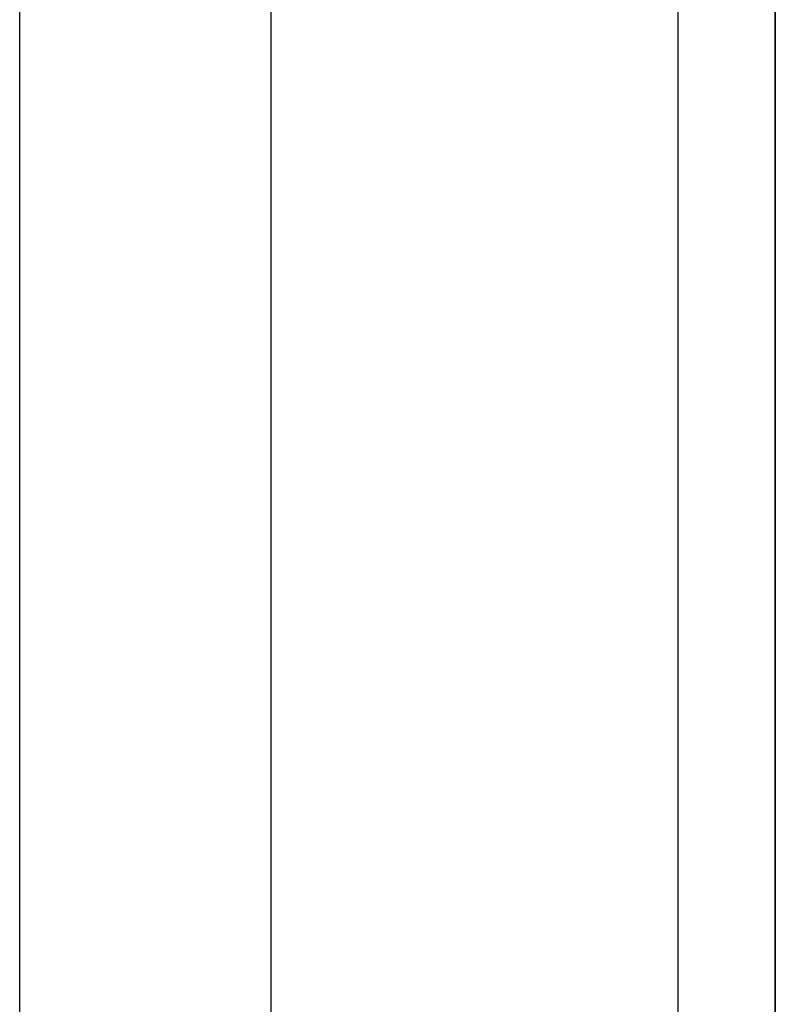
# Model space of a CAD drawing. Header units: inches. Extents: x 21 to 549, y 60 to 259.
# Tile 45 of 129: x 242.924 to 243.691, y 173.199 to 174.199. Entities that reach past the tile are written whole.
import ezdxf

# ---------------------------------------------------------------- set-up
doc = ezdxf.new("R2010")
doc.units = ezdxf.units.IN
doc.header["$MEASUREMENT"] = 0
doc.layers.add('Visible Edges(ANSI)', color=7, linetype='Continuous', lineweight=25)
doc.layers.add('Visible Tangent Edges(ANSI)', color=7, linetype='Continuous', lineweight=25)

msp = doc.modelspace()

# ---------------------------------------------------------------- linework, layer by layer
at = {"layer": 'Visible Edges(ANSI)'}
for p, q in [((243.1793, 145.9078), (243.1793, 176.4905)), ((243.6911, 176.3252), (243.6911, 146.0732)), ((243.6911, 146.0732), (243.6911, 176.3252))]:
    msp.add_line(p, q, dxfattribs=at)
at = {"layer": 'Visible Tangent Edges(ANSI)'}
for p, q in [((243.5921, 177.1002), (243.5921, 145.2982)), ((242.924, 145.9663), (242.924, 176.432))]:
    msp.add_line(p, q, dxfattribs=at)

doc.saveas('drawing.dxf')
